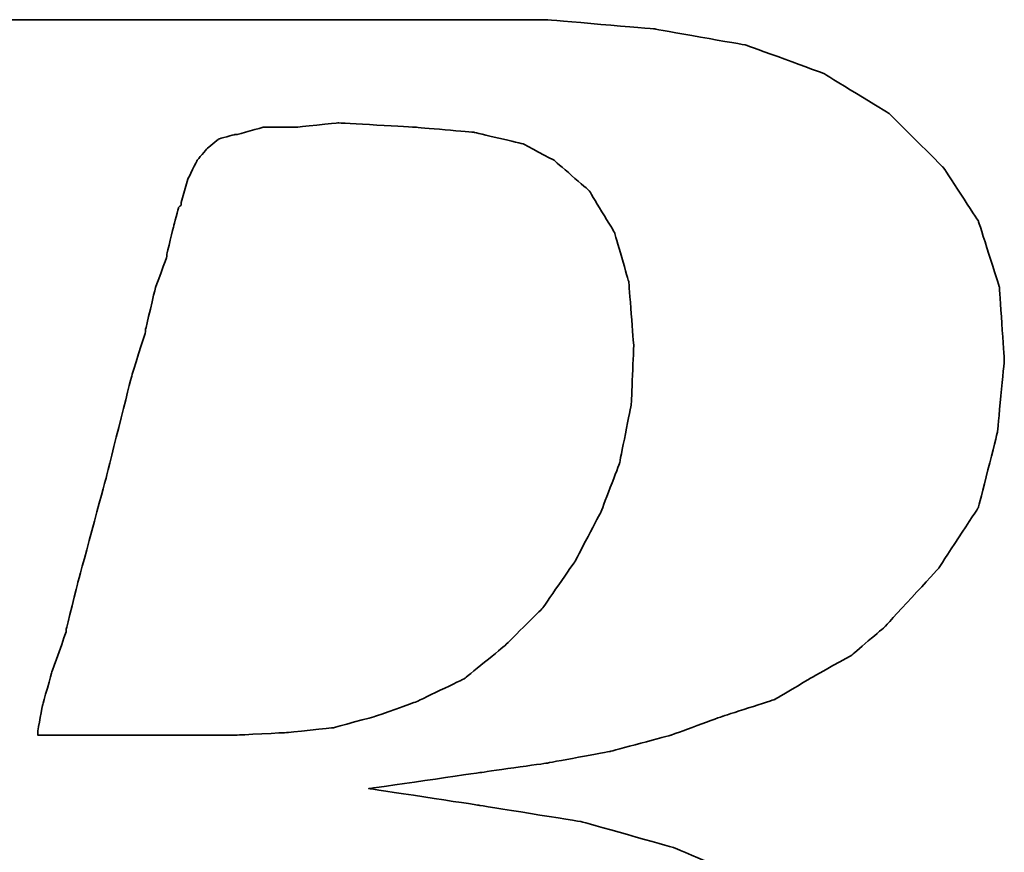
# Model space of a CAD drawing. Header units: millimetres. Extents: x 467 to 831, y 501 to 636.
# Tile 32 of 54: x 726.56 to 729.32, y 544.55 to 546.88. Entities that reach past the tile are written whole.
import ezdxf

# ---------------------------------------------------------------- set-up
doc = ezdxf.new("R2010")
doc.units = ezdxf.units.MM
doc.layers.add('DIM', color=4, linetype='CONTINUOUS')
doc.layers.add('layer 1', color=7, linetype='CONTINUOUS')

# ---------------------------------------------------------------- blocks, each defined once
blk = doc.blocks.new('TBI MOTION logo(完整正式版)')
at = {"layer": 'layer 1', "color": 22, "lineweight": 35}
for points, knots in [([(-64.65375, -6.86375), (-64.65375, -6.86375), (-64.84375, -7.29625), (-64.84375, -7.29625), (-64.84375, -7.29625), (-64.84375, -7.29625), (-64.86875, -7.34375), (-64.86875, -7.34375), (-64.86875, -7.34375), (-64.86875, -7.34375), (-64.86875, -7.36875), (-64.86875, -7.36875), (-64.86875, -7.36875), (-64.86875, -7.36875), (-65.15375, -7.65375), (-65.15375, -7.65375), (-65.15375, -7.65375), (-65.15375, -7.65375), (-65.17875, -7.65375), (-65.17875, -7.65375), (-65.17875, -7.65375), (-65.17875, -7.65375), (-65.20375, -7.67875), (-65.20375, -7.67875), (-65.20375, -7.67875), (-65.20375, -7.67875), (-65.58875, -7.87125), (-65.58875, -7.87125), (-65.58875, -7.87125), (-65.58875, -7.87125), (-65.63375, -7.87125), (-65.63375, -7.87125), (-65.63375, -7.87125), (-65.63375, -7.87125), (-65.65875, -7.89375), (-65.65875, -7.89375), (-65.65875, -7.89375), (-65.65875, -7.89375), (-66.09375, -7.94375), (-66.09375, -7.94375), (-66.09375, -7.94375), (-66.09375, -7.94375), (-66.11375, -7.94375), (-66.11375, -7.94375), (-66.11375, -7.94375), (-66.11375, -7.94375), (-66.16375, -7.94375), (-66.16375, -7.94375), (-66.16375, -7.94375), (-66.16375, -7.94375), (-66.30875, -7.94375), (-66.30875, -7.94375), (-66.30875, -7.94375), (-66.30875, -7.94375), (-66.69375, -7.94375), (-66.69375, -7.94375), (-66.69375, -7.94375), (-66.69375, -7.94375), (-67.07375, -7.94375), (-67.07375, -7.94375), (-67.07375, -7.94375), (-67.07375, -7.94375), (-67.12375, -7.94375), (-67.12375, -7.94375), (-67.12375, -7.94375), (-67.12375, -7.94375), (-67.12375, -7.96625), (-67.12375, -7.96625), (-67.12375, -7.96625), (-67.12375, -7.96625), (-67.14875, -7.99125), (-67.14875, -7.99125), (-67.14875, -7.99125), (-67.14875, -7.99125), (-67.24375, -8.34875), (-67.24375, -8.34875), (-67.24375, -8.34875), (-67.24375, -8.34875), (-67.31375, -8.68625), (-67.31375, -8.68625), (-67.31375, -8.68625), (-67.31375, -8.68625), (-67.26875, -8.68625), (-67.26875, -8.68625), (-67.26875, -8.68625), (-67.26875, -8.68625), (-67.07375, -8.68625), (-67.07375, -8.68625), (-67.07375, -8.68625), (-67.07375, -8.68625), (-66.54875, -8.68625), (-66.54875, -8.68625), (-66.54875, -8.68625), (-66.54875, -8.68625), (-65.82625, -8.68625), (-65.82625, -8.68625), (-65.82625, -8.68625), (-65.82625, -8.68625), (-65.01375, -8.68625), (-65.01375, -8.68625), (-65.01375, -8.68625), (-65.01375, -8.68625), (-64.05375, -8.68625), (-64.05375, -8.68625), (-64.05375, -8.68625), (-64.05375, -8.68625), (-62.08375, -8.68625), (-62.08375, -8.68625), (-62.08375, -8.68625), (-62.08375, -8.68625), (-60.06875, -8.68625), (-60.06875, -8.68625), (-60.06875, -8.68625), (-60.06875, -8.68625), (-59.10875, -8.68625), (-59.10875, -8.68625), (-59.10875, -8.68625), (-59.10875, -8.68625), (-58.29375, -8.68625), (-58.29375, -8.68625), (-58.29375, -8.68625), (-58.29375, -8.68625), (-57.57375, -8.68625), (-57.57375, -8.68625), (-57.57375, -8.68625), (-57.57375, -8.68625), (-57.04875, -8.68625), (-57.04875, -8.68625), (-57.04875, -8.68625), (-57.04875, -8.68625), (-56.85375, -8.68625), (-56.85375, -8.68625), (-56.85375, -8.68625), (-56.85375, -8.68625), (-56.70875, -8.68625), (-56.70875, -8.68625), (-56.70875, -8.68625), (-56.70875, -8.68625), (-56.61375, -8.68625), (-56.61375, -8.68625), (-56.61375, -8.68625), (-56.61375, -8.68625), (-56.56875, -8.68625), (-56.56875, -8.68625), (-56.56875, -8.68625), (-56.56875, -8.68625), (-55.65375, -8.63875), (-55.65375, -8.63875), (-55.65375, -8.63875), (-55.65375, -8.63875), (-54.76875, -8.51875), (-54.76875, -8.51875), (-54.76875, -8.51875), (-54.76875, -8.51875), (-53.90375, -8.30375), (-53.90375, -8.30375), (-53.90375, -8.30375), (-53.90375, -8.30375), (-53.08875, -8.03875), (-53.08875, -8.03875), (-53.08875, -8.03875), (-53.08875, -8.03875), (-52.34375, -7.65375), (-52.34375, -7.65375), (-52.34375, -7.65375), (-52.34375, -7.65375), (-51.69875, -7.29625), (-51.69875, -7.29625), (-51.69875, -7.29625), (-51.69875, -7.29625), (-51.21875, -6.91125), (-51.21875, -6.91125), (-51.21875, -6.91125), (-51.21875, -6.91125), (-50.83375, -6.50375), (-50.83375, -6.50375), (-50.83375, -6.50375), (-50.83375, -6.50375), (-50.44875, -5.94875), (-50.44875, -5.94875), (-50.44875, -5.94875), (-50.44875, -5.94875), (-50.13875, -5.30375), (-50.13875, -5.30375), (-50.13875, -5.30375), (-50.13875, -5.30375), (-49.99375, -4.65375), (-49.99375, -4.65375), (-49.99375, -4.65375), (-49.99375, -4.65375), (-49.92375, -3.98375), (-49.92375, -3.98375), (-49.92375, -3.98375), (-49.92375, -3.98375), (-49.99375, -3.19374), (-49.99375, -3.19374), (-49.99375, -3.19374), (-49.99375, -3.19374), (-50.23374, -2.44874), (-50.23374, -2.44874), (-50.23374, -2.44874), (-50.23374, -2.44874), (-50.59375, -1.87374), (-50.59375, -1.87374), (-50.59375, -1.87374), (-50.59375, -1.87374), (-51.09875, -1.31874), (-51.09875, -1.31874), (-51.09875, -1.31874), (-51.09875, -1.31874), (-51.74375, -0.81875), (-51.74375, -0.81875), (-51.74375, -0.81875), (-51.74375, -0.81875), (-52.53875, -0.48125), (-52.53875, -0.48125), (-52.53875, -0.48125), (-52.53875, -0.48125), (-53.47375, -0.21875), (-53.47375, -0.21875), (-53.47375, -0.21875), (-53.47375, -0.21875), (-54.52875, -0.04874), (-54.52875, -0.04874), (-54.52875, -0.04874), (-54.52875, -0.04874), (-55.65375, 0.12125), (-55.65375, 0.12125), (-55.65375, 0.12125), (-55.65375, 0.12125), (-54.50375, 0.28624), (-54.50375, 0.28624), (-54.50375, 0.28624), (-54.50375, 0.28624), (-53.83375, 0.38124), (-53.83375, 0.38124), (-53.83375, 0.38124), (-53.83375, 0.38124), (-53.18375, 0.50125), (-53.18375, 0.50125), (-53.18375, 0.50125), (-53.18375, 0.50125), (-52.55875, 0.66874), (-52.55875, 0.66874), (-52.55875, 0.66874), (-52.55875, 0.66874), (-52.03375, 0.86124), (-52.03375, 0.86124), (-52.03375, 0.86124), (-52.03375, 0.86124), (-51.50374, 1.03124), (-51.50374, 1.03124), (-51.50374, 1.03124), (-51.50374, 1.03124), (-51.09875, 1.27125), (-51.09875, 1.27125), (-51.09875, 1.27125), (-51.09875, 1.27125), (-50.71375, 1.48624), (-50.71375, 1.48624), (-50.71375, 1.48624), (-50.71375, 1.48624), (-50.37625, 1.77625), (-50.37625, 1.77625), (-50.37625, 1.77625), (-50.37625, 1.77625), (-49.82375, 2.37625), (-49.82375, 2.37625), (-49.82375, 2.37625), (-49.82375, 2.37625), (-49.41875, 2.99625), (-49.41875, 2.99625), (-49.41875, 2.99625), (-49.41875, 2.99625), (-49.22375, 3.76625), (-49.22375, 3.76625), (-49.22375, 3.76625), (-49.22375, 3.76625), (-49.15375, 4.50874), (-49.15375, 4.50874), (-49.15375, 4.50874), (-49.15375, 4.50874), (-49.20375, 5.25125), (-49.20375, 5.25125), (-49.20375, 5.25125), (-49.20375, 5.25125), (-49.41875, 5.92625), (-49.41875, 5.92625), (-49.41875, 5.92625), (-49.41875, 5.92625), (-49.77875, 6.47625), (-49.77875, 6.47625), (-49.77875, 6.47625), (-49.77875, 6.47625), (-50.33125, 7.02624), (-50.33125, 7.02624), (-50.33125, 7.02624), (-50.33125, 7.02624), (-51.00125, 7.43625), (-51.00125, 7.43625), (-51.00125, 7.43625), (-51.00125, 7.43625), (-51.79375, 7.72625), (-51.79375, 7.72625), (-51.79375, 7.72625), (-51.79375, 7.72625), (-52.72875, 7.89124), (-52.72875, 7.89124), (-52.72875, 7.89124), (-52.72875, 7.89124), (-53.83375, 7.98625), (-53.83375, 7.98625), (-53.83375, 7.98625), (-53.83375, 7.98625), (-53.92875, 7.98625), (-53.92875, 7.98625), (-53.92875, 7.98625), (-53.92875, 7.98625), (-54.26375, 7.98625), (-54.26375, 7.98625), (-54.26375, 7.98625), (-54.26375, 7.98625), (-54.74375, 7.98625), (-54.74375, 7.98625), (-54.74375, 7.98625), (-54.74375, 7.98625), (-55.36875, 7.98625), (-55.36875, 7.98625), (-55.36875, 7.98625), (-55.36875, 7.98625), (-56.13375, 7.98625), (-56.13375, 7.98625), (-56.13375, 7.98625), (-56.13375, 7.98625), (-56.94875, 7.98625), (-56.94875, 7.98625), (-56.94875, 7.98625), (-56.94875, 7.98625), (-58.77625, 7.98625), (-58.77625, 7.98625), (-58.77625, 7.98625), (-58.77625, 7.98625), (-60.59875, 7.98625), (-60.59875, 7.98625), (-60.59875, 7.98625), (-60.59875, 7.98625), (-61.41375, 7.98625), (-61.41375, 7.98625), (-61.41375, 7.98625), (-61.41375, 7.98625), (-62.17875, 7.98625), (-62.17875, 7.98625), (-62.17875, 7.98625), (-62.17875, 7.98625), (-62.80375, 7.98625), (-62.80375, 7.98625), (-62.80375, 7.98625), (-62.80375, 7.98625), (-63.30625, 7.98625), (-63.30625, 7.98625), (-63.30625, 7.98625), (-63.30625, 7.98625), (-63.57375, 7.98625), (-63.57375, 7.98625), (-63.57375, 7.98625), (-63.57375, 7.98625), (-63.57375, 7.96375), (-63.57375, 7.96375), (-63.57375, 7.96375), (-63.57375, 7.96375), (-63.59875, 7.94125), (-63.59875, 7.94125), (-63.59875, 7.94125), (-63.59875, 7.94125), (-63.69375, 7.55625), (-63.69375, 7.55625), (-63.69375, 7.55625), (-63.69375, 7.55625), (-63.76375, 7.24624), (-63.76375, 7.24624), (-63.76375, 7.24624), (-63.76375, 7.24624), (-63.23875, 7.24624), (-63.23875, 7.24624), (-63.23875, 7.24624), (-63.23875, 7.24624), (-62.75875, 7.24624), (-62.75875, 7.24624), (-62.75875, 7.24624), (-62.75875, 7.24624), (-62.61125, 7.24624), (-62.61125, 7.24624), (-62.61125, 7.24624), (-62.61125, 7.24624), (-62.56625, 7.24624), (-62.56625, 7.24624), (-62.56625, 7.24624), (-62.56625, 7.24624), (-62.22875, 7.24624), (-62.22875, 7.24624), (-62.22875, 7.24624), (-62.22875, 7.24624), (-62.20375, 7.24624), (-62.20375, 7.24624), (-62.20375, 7.24624), (-62.20375, 7.24624), (-62.17875, 7.21875), (-62.17875, 7.21875), (-62.17875, 7.21875), (-62.17875, 7.21875), (-61.96375, 7.17125), (-61.96375, 7.17125), (-61.96375, 7.17125), (-61.96375, 7.17125), (-61.72375, 7.12624), (-61.72375, 7.12624), (-61.72375, 7.12624), (-61.72375, 7.12624), (-61.70375, 7.12624), (-61.70375, 7.12624), (-61.70375, 7.12624), (-61.70375, 7.12624), (-61.55875, 7.07624), (-61.55875, 7.07624), (-61.55875, 7.07624), (-61.55875, 7.07624), (-61.50875, 7.07624), (-61.50875, 7.07624), (-61.50875, 7.07624), (-61.50875, 7.07624), (-61.48375, 7.02624), (-61.48375, 7.02624), (-61.48375, 7.02624), (-61.48375, 7.02624), (-61.31875, 6.83375), (-61.31875, 6.83375), (-61.31875, 6.83375), (-61.31875, 6.83375), (-61.29375, 6.81125), (-61.29375, 6.81125), (-61.29375, 6.81125), (-61.29375, 6.81125), (-61.29375, 6.78625), (-61.29375, 6.78625), (-61.29375, 6.78625), (-61.29375, 6.78625), (-61.19875, 6.50124), (-61.19875, 6.50124), (-61.19875, 6.50124), (-61.19875, 6.50124), (-61.17375, 6.45124), (-61.17375, 6.45124), (-61.17375, 6.45124), (-61.17375, 6.45124), (-61.19875, 6.40625), (-61.19875, 6.40625), (-61.19875, 6.40625), (-61.19875, 6.40625), (-61.26875, 5.99624), (-61.26875, 5.99624), (-61.26875, 5.99624), (-61.26875, 5.99624), (-61.26875, 5.85125), (-61.26875, 5.85125), (-61.26875, 5.85125), (-61.26875, 5.85125), (-61.26875, 5.82625), (-61.26875, 5.82625), (-61.26875, 5.82625), (-61.26875, 5.82625), (-61.29375, 5.80625), (-61.29375, 5.80625), (-61.29375, 5.80625), (-61.29375, 5.80625), (-61.34125, 5.66125), (-61.34125, 5.66125), (-61.34125, 5.66125), (-61.34125, 5.66125), (-61.41375, 5.44625), (-61.41375, 5.44625), (-61.41375, 5.44625), (-61.41375, 5.44625), (-61.48375, 5.15625), (-61.48375, 5.15625), (-61.48375, 5.15625), (-61.48375, 5.15625), (-61.58375, 4.82124), (-61.58375, 4.82124), (-61.58375, 4.82124), (-61.58375, 4.82124), (-61.79875, 4.00375), (-61.79875, 4.00375), (-61.79875, 4.00375), (-61.79875, 4.00375), (-62.05875, 2.99625), (-62.05875, 2.99625), (-62.05875, 2.99625), (-62.05875, 2.99625), (-62.34875, 1.91625), (-62.34875, 1.91625), (-62.34875, 1.91625), (-62.34875, 1.91625), (-62.97375, -0.41124), (-62.97375, -0.41124), (-62.97375, -0.41124), (-62.97375, -0.41124), (-63.59875, -2.75875), (-63.59875, -2.75875), (-63.59875, -2.75875), (-63.59875, -2.75875), (-63.88375, -3.86374), (-63.88375, -3.86374), (-63.88375, -3.86374), (-63.88375, -3.86374), (-64.14875, -4.82374), (-64.14875, -4.82374), (-64.14875, -4.82374), (-64.14875, -4.82374), (-64.36375, -5.64125), (-64.36375, -5.64125), (-64.36375, -5.64125), (-64.36375, -5.64125), (-64.43625, -5.97625), (-64.43625, -5.97625), (-64.43625, -5.97625), (-64.43625, -5.97625), (-64.50875, -6.28625), (-64.50875, -6.28625), (-64.50875, -6.28625), (-64.50875, -6.28625), (-64.50875, -6.30875), (-64.50875, -6.30875), (-64.50875, -6.30875), (-64.50875, -6.30875), (-64.57875, -6.50375), (-64.57875, -6.50375), (-64.57875, -6.50375), (-64.57875, -6.50375), (-64.62875, -6.69625), (-64.62875, -6.69625), (-64.62875, -6.69625), (-64.62875, -6.69625), (-64.62875, -6.76875), (-64.62875, -6.76875), (-64.62875, -6.76875), (-64.62875, -6.76875), (-64.62875, -6.81375), (-64.62875, -6.81375), (-64.62875, -6.81375), (-64.62875, -6.81375), (-64.62875, -6.83875), (-64.62875, -6.83875), (-64.62875, -6.83875), (-64.62875, -6.83875), (-64.65375, -6.86375), (-64.65375, -6.86375)], [0, 0, 0, 0, 0.00719424, 0.00719424, 0.00719424, 0.00719425, 0.01438849, 0.01438849, 0.01438849, 0.0143885, 0.02158273, 0.02158273, 0.02158273, 0.02158274, 0.02877698, 0.02877698, 0.02877698, 0.02877699, 0.03597122, 0.03597122, 0.03597122, 0.03597123, 0.04316547, 0.04316547, 0.04316547, 0.04316548, 0.05035971, 0.05035971, 0.05035971, 0.05035972, 0.05755396, 0.05755396, 0.05755396, 0.05755397, 0.0647482, 0.0647482, 0.0647482, 0.06474821, 0.07194245, 0.07194245, 0.07194245, 0.07194246, 0.07913669, 0.07913669, 0.07913669, 0.0791367, 0.08633094, 0.08633094, 0.08633094, 0.08633095, 0.09352518, 0.09352518, 0.09352518, 0.09352519, 0.10071942, 0.10071942, 0.10071942, 0.10071943, 0.10791367, 0.10791367, 0.10791367, 0.10791368, 0.11510791, 0.11510791, 0.11510791, 0.11510792, 0.12230216, 0.12230216, 0.12230216, 0.12230217, 0.1294964, 0.1294964, 0.1294964, 0.12949641, 0.13669065, 0.13669065, 0.13669065, 0.13669066, 0.14388489, 0.14388489, 0.14388489, 0.1438849, 0.15107914, 0.15107914, 0.15107914, 0.15107915, 0.15827338, 0.15827338, 0.15827338, 0.15827339, 0.16546763, 0.16546763, 0.16546763, 0.16546764, 0.17266187, 0.17266187, 0.17266187, 0.17266188, 0.17985612, 0.17985612, 0.17985612, 0.17985613, 0.18705036, 0.18705036, 0.18705036, 0.18705037, 0.1942446, 0.1942446, 0.1942446, 0.19424461, 0.20143885, 0.20143885, 0.20143885, 0.20143886, 0.20863309, 0.20863309, 0.20863309, 0.2086331, 0.21582734, 0.21582734, 0.21582734, 0.21582735, 0.22302158, 0.22302158, 0.22302158, 0.22302159, 0.23021583, 0.23021583, 0.23021583, 0.23021584, 0.23741007, 0.23741007, 0.23741007, 0.23741008, 0.24460432, 0.24460432, 0.24460432, 0.24460433, 0.25179856, 0.25179856, 0.25179856, 0.25179857, 0.25899281, 0.25899281, 0.25899281, 0.25899282, 0.26618705, 0.26618705, 0.26618705, 0.26618706, 0.27338129, 0.27338129, 0.27338129, 0.2733813, 0.28057554, 0.28057554, 0.28057554, 0.28057555, 0.28776978, 0.28776978, 0.28776978, 0.28776979, 0.29496403, 0.29496403, 0.29496403, 0.29496404, 0.30215827, 0.30215827, 0.30215827, 0.30215828, 0.30935252, 0.30935252, 0.30935252, 0.30935253, 0.31654676, 0.31654676, 0.31654676, 0.31654677, 0.32374101, 0.32374101, 0.32374101, 0.32374102, 0.33093525, 0.33093525, 0.33093525, 0.33093526, 0.3381295, 0.3381295, 0.3381295, 0.33812951, 0.34532374, 0.34532374, 0.34532374, 0.34532375, 0.35251799, 0.35251799, 0.35251799, 0.352518, 0.35971223, 0.35971223, 0.35971223, 0.35971224, 0.36690647, 0.36690647, 0.36690647, 0.36690648, 0.37410072, 0.37410072, 0.37410072, 0.37410073, 0.38129496, 0.38129496, 0.38129496, 0.38129497, 0.38848921, 0.38848921, 0.38848921, 0.38848922, 0.39568345, 0.39568345, 0.39568345, 0.39568346, 0.4028777, 0.4028777, 0.4028777, 0.40287771, 0.41007194, 0.41007194, 0.41007194, 0.41007195, 0.41726619, 0.41726619, 0.41726619, 0.4172662, 0.42446043, 0.42446043, 0.42446043, 0.42446044, 0.43165468, 0.43165468, 0.43165468, 0.43165469, 0.43884892, 0.43884892, 0.43884892, 0.43884893, 0.44604317, 0.44604317, 0.44604317, 0.44604318, 0.45323741, 0.45323741, 0.45323741, 0.45323742, 0.46043165, 0.46043165, 0.46043165, 0.46043166, 0.4676259, 0.4676259, 0.4676259, 0.46762591, 0.47482014, 0.47482014, 0.47482014, 0.47482015, 0.48201439, 0.48201439, 0.48201439, 0.4820144, 0.48920863, 0.48920863, 0.48920863, 0.48920864, 0.49640288, 0.49640288, 0.49640288, 0.49640289, 0.50359712, 0.50359712, 0.50359712, 0.50359713, 0.51079137, 0.51079137, 0.51079137, 0.51079138, 0.51798561, 0.51798561, 0.51798561, 0.51798562, 0.52517986, 0.52517986, 0.52517986, 0.52517987, 0.5323741, 0.5323741, 0.5323741, 0.53237411, 0.53956835, 0.53956835, 0.53956835, 0.53956836, 0.54676259, 0.54676259, 0.54676259, 0.5467626, 0.55395683, 0.55395683, 0.55395683, 0.55395684, 0.56115108, 0.56115108, 0.56115108, 0.56115109, 0.56834532, 0.56834532, 0.56834532, 0.56834533, 0.57553957, 0.57553957, 0.57553957, 0.57553958, 0.58273381, 0.58273381, 0.58273381, 0.58273382, 0.58992806, 0.58992806, 0.58992806, 0.58992807, 0.5971223, 0.5971223, 0.5971223, 0.59712231, 0.60431655, 0.60431655, 0.60431655, 0.60431656, 0.61151079, 0.61151079, 0.61151079, 0.6115108, 0.61870504, 0.61870504, 0.61870504, 0.61870505, 0.62589928, 0.62589928, 0.62589928, 0.62589929, 0.63309353, 0.63309353, 0.63309353, 0.63309354, 0.64028777, 0.64028777, 0.64028777, 0.64028778, 0.64748201, 0.64748201, 0.64748201, 0.64748202, 0.65467626, 0.65467626, 0.65467626, 0.65467627, 0.6618705, 0.6618705, 0.6618705, 0.66187051, 0.66906475, 0.66906475, 0.66906475, 0.66906476, 0.67625899, 0.67625899, 0.67625899, 0.676259, 0.68345324, 0.68345324, 0.68345324, 0.68345325, 0.69064748, 0.69064748, 0.69064748, 0.69064749, 0.69784173, 0.69784173, 0.69784173, 0.69784174, 0.70503597, 0.70503597, 0.70503597, 0.70503598, 0.71223022, 0.71223022, 0.71223022, 0.71223023, 0.71942446, 0.71942446, 0.71942446, 0.71942447, 0.72661871, 0.72661871, 0.72661871, 0.72661872, 0.73381295, 0.73381295, 0.73381295, 0.73381296, 0.74100719, 0.74100719, 0.74100719, 0.7410072, 0.74820144, 0.74820144, 0.74820144, 0.74820145, 0.75539568, 0.75539568, 0.75539568, 0.75539569, 0.76258993, 0.76258993, 0.76258993, 0.76258994, 0.76978417, 0.76978417, 0.76978417, 0.76978418, 0.77697842, 0.77697842, 0.77697842, 0.77697843, 0.78417266, 0.78417266, 0.78417266, 0.78417267, 0.79136691, 0.79136691, 0.79136691, 0.79136692, 0.79856115, 0.79856115, 0.79856115, 0.79856116, 0.8057554, 0.8057554, 0.8057554, 0.80575541, 0.81294964, 0.81294964, 0.81294964, 0.81294965, 0.82014388, 0.82014388, 0.82014388, 0.82014389, 0.82733813, 0.82733813, 0.82733813, 0.82733814, 0.83453237, 0.83453237, 0.83453237, 0.83453238, 0.84172662, 0.84172662, 0.84172662, 0.84172663, 0.84892086, 0.84892086, 0.84892086, 0.84892087, 0.85611511, 0.85611511, 0.85611511, 0.85611512, 0.86330935, 0.86330935, 0.86330935, 0.86330936, 0.8705036, 0.8705036, 0.8705036, 0.87050361, 0.87769784, 0.87769784, 0.87769784, 0.87769785, 0.88489209, 0.88489209, 0.88489209, 0.8848921, 0.89208633, 0.89208633, 0.89208633, 0.89208634, 0.89928058, 0.89928058, 0.89928058, 0.89928059, 0.90647482, 0.90647482, 0.90647482, 0.90647483, 0.91366906, 0.91366906, 0.91366906, 0.91366907, 0.92086331, 0.92086331, 0.92086331, 0.92086332, 0.92805755, 0.92805755, 0.92805755, 0.92805756, 0.9352518, 0.9352518, 0.9352518, 0.93525181, 0.94244604, 0.94244604, 0.94244604, 0.94244605, 0.94964029, 0.94964029, 0.94964029, 0.9496403, 0.95683453, 0.95683453, 0.95683453, 0.95683454, 0.96402878, 0.96402878, 0.96402878, 0.96402879, 0.97122302, 0.97122302, 0.97122302, 0.97122303, 0.97841727, 0.97841727, 0.97841727, 0.97841728, 0.98561151, 0.98561151, 0.98561151, 0.98561152, 0.99280576, 0.99280576, 0.99280576, 0.99280577, 1, 1, 1, 1]), ([(-57.50375, 6.35625), (-57.50375, 6.35625), (-57.57375, 6.11625), (-57.57375, 6.11625), (-57.57375, 6.11625), (-57.57375, 6.11625), (-57.57375, 6.09125), (-57.57375, 6.09125), (-57.57375, 6.09125), (-57.57375, 6.09125), (-57.59875, 6.06625), (-57.59875, 6.06625), (-57.59875, 6.06625), (-57.59875, 6.06625), (-57.64875, 5.87625), (-57.64875, 5.87625), (-57.64875, 5.87625), (-57.64875, 5.87625), (-57.71875, 5.58875), (-57.71875, 5.58875), (-57.71875, 5.58875), (-57.71875, 5.58875), (-57.71875, 5.56625), (-57.71875, 5.56625), (-57.71875, 5.56625), (-57.71875, 5.56625), (-57.83875, 5.23125), (-57.83875, 5.23125), (-57.83875, 5.23125), (-57.83875, 5.23125), (-57.93625, 4.82124), (-57.93625, 4.82124), (-57.93625, 4.82124), (-57.93625, 4.82124), (-57.93625, 4.79624), (-57.93625, 4.79624), (-57.93625, 4.79624), (-57.93625, 4.79624), (-58.07875, 4.34125), (-58.07875, 4.34125), (-58.07875, 4.34125), (-58.07875, 4.34125), (-58.34375, 3.28625), (-58.34375, 3.28625), (-58.34375, 3.28625), (-58.34375, 3.28625), (-58.62875, 2.23124), (-58.62875, 2.23124), (-58.62875, 2.23124), (-58.62875, 2.23124), (-58.74875, 1.75125), (-58.74875, 1.75125), (-58.74875, 1.75125), (-58.74875, 1.75125), (-58.74875, 1.72625), (-58.74875, 1.72625), (-58.74875, 1.72625), (-58.74875, 1.72625), (-58.89375, 1.31625), (-58.89375, 1.31625), (-58.89375, 1.31625), (-58.89375, 1.31625), (-58.98875, 0.98124), (-58.98875, 0.98124), (-58.98875, 0.98124), (-58.98875, 0.98124), (-59.03875, 0.71625), (-59.03875, 0.71625), (-59.03875, 0.71625), (-59.03875, 0.71625), (-59.03875, 0.66874), (-59.03875, 0.66874), (-59.03875, 0.66874), (-59.03875, 0.66874), (-58.91875, 0.66874), (-58.91875, 0.66874), (-58.91875, 0.66874), (-58.91875, 0.66874), (-58.53375, 0.66874), (-58.53375, 0.66874), (-58.53375, 0.66874), (-58.53375, 0.66874), (-58.10375, 0.66874), (-58.10375, 0.66874), (-58.10375, 0.66874), (-58.10375, 0.66874), (-57.66875, 0.66874), (-57.66875, 0.66874), (-57.66875, 0.66874), (-57.66875, 0.66874), (-57.33375, 0.66874), (-57.33375, 0.66874), (-57.33375, 0.66874), (-57.33375, 0.66874), (-57.09375, 0.66874), (-57.09375, 0.66874), (-57.09375, 0.66874), (-57.09375, 0.66874), (-56.99875, 0.66874), (-56.99875, 0.66874), (-56.99875, 0.66874), (-56.99875, 0.66874), (-56.49375, 0.69374), (-56.49375, 0.69374), (-56.49375, 0.69374), (-56.49375, 0.69374), (-56.01375, 0.74374), (-56.01375, 0.74374), (-56.01375, 0.74374), (-56.01375, 0.74374), (-55.58375, 0.86124), (-55.58375, 0.86124), (-55.58375, 0.86124), (-55.58375, 0.86124), (-55.17375, 1.00624), (-55.17375, 1.00624), (-55.17375, 1.00624), (-55.17375, 1.00624), (-54.67375, 1.24625), (-54.67375, 1.24625), (-54.67375, 1.24625), (-54.67375, 1.24625), (-54.26375, 1.58124), (-54.26375, 1.58124), (-54.26375, 1.58124), (-54.26375, 1.58124), (-53.87875, 1.96374), (-53.87875, 1.96374), (-53.87875, 1.96374), (-53.87875, 1.96374), (-53.54375, 2.44625), (-53.54375, 2.44625), (-53.54375, 2.44625), (-53.54375, 2.44625), (-53.27875, 2.95125), (-53.27875, 2.95125), (-53.27875, 2.95125), (-53.27875, 2.95125), (-53.08875, 3.45124), (-53.08875, 3.45124), (-53.08875, 3.45124), (-53.08875, 3.45124), (-52.96875, 4.05124), (-52.96875, 4.05124), (-52.96875, 4.05124), (-52.96875, 4.05124), (-52.94375, 4.65125), (-52.94375, 4.65125), (-52.94375, 4.65125), (-52.94375, 4.65125), (-52.99375, 5.30125), (-52.99375, 5.30125), (-52.99375, 5.30125), (-52.99375, 5.30125), (-53.13875, 5.80625), (-53.13875, 5.80625), (-53.13875, 5.80625), (-53.13875, 5.80625), (-53.39875, 6.23625), (-53.39875, 6.23625), (-53.39875, 6.23625), (-53.39875, 6.23625), (-53.75875, 6.54875), (-53.75875, 6.54875), (-53.75875, 6.54875), (-53.75875, 6.54875), (-54.07375, 6.71625), (-54.07375, 6.71625), (-54.07375, 6.71625), (-54.07375, 6.71625), (-54.57375, 6.83375), (-54.57375, 6.83375), (-54.57375, 6.83375), (-54.57375, 6.83375), (-55.17375, 6.88625), (-55.17375, 6.88625), (-55.17375, 6.88625), (-55.17375, 6.88625), (-55.96875, 6.93125), (-55.96875, 6.93125), (-55.96875, 6.93125), (-55.96875, 6.93125), (-56.39875, 6.88625), (-56.39875, 6.88625), (-56.39875, 6.88625), (-56.39875, 6.88625), (-56.42125, 6.88625), (-56.42125, 6.88625), (-56.42125, 6.88625), (-56.42125, 6.88625), (-56.73375, 6.88625), (-56.73375, 6.88625), (-56.73375, 6.88625), (-56.73375, 6.88625), (-56.99875, 6.81125), (-56.99875, 6.81125), (-56.99875, 6.81125), (-56.99875, 6.81125), (-57.02375, 6.81125), (-57.02375, 6.81125), (-57.02375, 6.81125), (-57.02375, 6.81125), (-57.18875, 6.76625), (-57.18875, 6.76625), (-57.18875, 6.76625), (-57.18875, 6.76625), (-57.30875, 6.66625), (-57.30875, 6.66625), (-57.30875, 6.66625), (-57.30875, 6.66625), (-57.40875, 6.54875), (-57.40875, 6.54875), (-57.40875, 6.54875), (-57.40875, 6.54875), (-57.50375, 6.35625), (-57.50375, 6.35625)], [0, 0, 0, 0, 0.01851852, 0.01851852, 0.01851852, 0.01851853, 0.03703704, 0.03703704, 0.03703704, 0.03703705, 0.05555556, 0.05555556, 0.05555556, 0.05555557, 0.07407407, 0.07407407, 0.07407407, 0.07407408, 0.09259259, 0.09259259, 0.09259259, 0.0925926, 0.11111111, 0.11111111, 0.11111111, 0.11111112, 0.12962963, 0.12962963, 0.12962963, 0.12962964, 0.14814815, 0.14814815, 0.14814815, 0.14814816, 0.16666667, 0.16666667, 0.16666667, 0.16666668, 0.18518519, 0.18518519, 0.18518519, 0.1851852, 0.2037037, 0.2037037, 0.2037037, 0.20370371, 0.22222222, 0.22222222, 0.22222222, 0.22222223, 0.24074074, 0.24074074, 0.24074074, 0.24074075, 0.25925926, 0.25925926, 0.25925926, 0.25925927, 0.27777778, 0.27777778, 0.27777778, 0.27777779, 0.2962963, 0.2962963, 0.2962963, 0.29629631, 0.31481481, 0.31481481, 0.31481481, 0.31481482, 0.33333333, 0.33333333, 0.33333333, 0.33333334, 0.35185185, 0.35185185, 0.35185185, 0.35185186, 0.37037037, 0.37037037, 0.37037037, 0.37037038, 0.38888889, 0.38888889, 0.38888889, 0.3888889, 0.40740741, 0.40740741, 0.40740741, 0.40740742, 0.42592593, 0.42592593, 0.42592593, 0.42592594, 0.44444444, 0.44444444, 0.44444444, 0.44444445, 0.46296296, 0.46296296, 0.46296296, 0.46296297, 0.48148148, 0.48148148, 0.48148148, 0.48148149, 0.5, 0.5, 0.5, 0.50000001, 0.51851852, 0.51851852, 0.51851852, 0.51851853, 0.53703704, 0.53703704, 0.53703704, 0.53703705, 0.55555556, 0.55555556, 0.55555556, 0.55555557, 0.57407407, 0.57407407, 0.57407407, 0.57407408, 0.59259259, 0.59259259, 0.59259259, 0.5925926, 0.61111111, 0.61111111, 0.61111111, 0.61111112, 0.62962963, 0.62962963, 0.62962963, 0.62962964, 0.64814815, 0.64814815, 0.64814815, 0.64814816, 0.66666667, 0.66666667, 0.66666667, 0.66666668, 0.68518519, 0.68518519, 0.68518519, 0.6851852, 0.7037037, 0.7037037, 0.7037037, 0.70370371, 0.72222222, 0.72222222, 0.72222222, 0.72222223, 0.74074074, 0.74074074, 0.74074074, 0.74074075, 0.75925926, 0.75925926, 0.75925926, 0.75925927, 0.77777778, 0.77777778, 0.77777778, 0.77777779, 0.7962963, 0.7962963, 0.7962963, 0.79629631, 0.81481481, 0.81481481, 0.81481481, 0.81481482, 0.83333333, 0.83333333, 0.83333333, 0.83333334, 0.85185185, 0.85185185, 0.85185185, 0.85185186, 0.87037037, 0.87037037, 0.87037037, 0.87037038, 0.88888889, 0.88888889, 0.88888889, 0.8888889, 0.90740741, 0.90740741, 0.90740741, 0.90740742, 0.92592593, 0.92592593, 0.92592593, 0.92592594, 0.94444444, 0.94444444, 0.94444444, 0.94444445, 0.96296296, 0.96296296, 0.96296296, 0.96296297, 0.98148148, 0.98148148, 0.98148148, 0.98148149, 1, 1, 1, 1])]:
    blk.add_open_spline(points, degree=3, knots=knots, dxfattribs=at)

msp = doc.modelspace()

# ---------------------------------------------------------------- block references
at = {"layer": 'DIM', "color": 7, "xscale": 0.2736514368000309, "yscale": 0.2736514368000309, "zscale": 0.2736514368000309}
msp.add_blockref('TBI MOTION logo(完整正式版)', (742.7691, 544.6927), dxfattribs=at)

doc.saveas('drawing.dxf')
